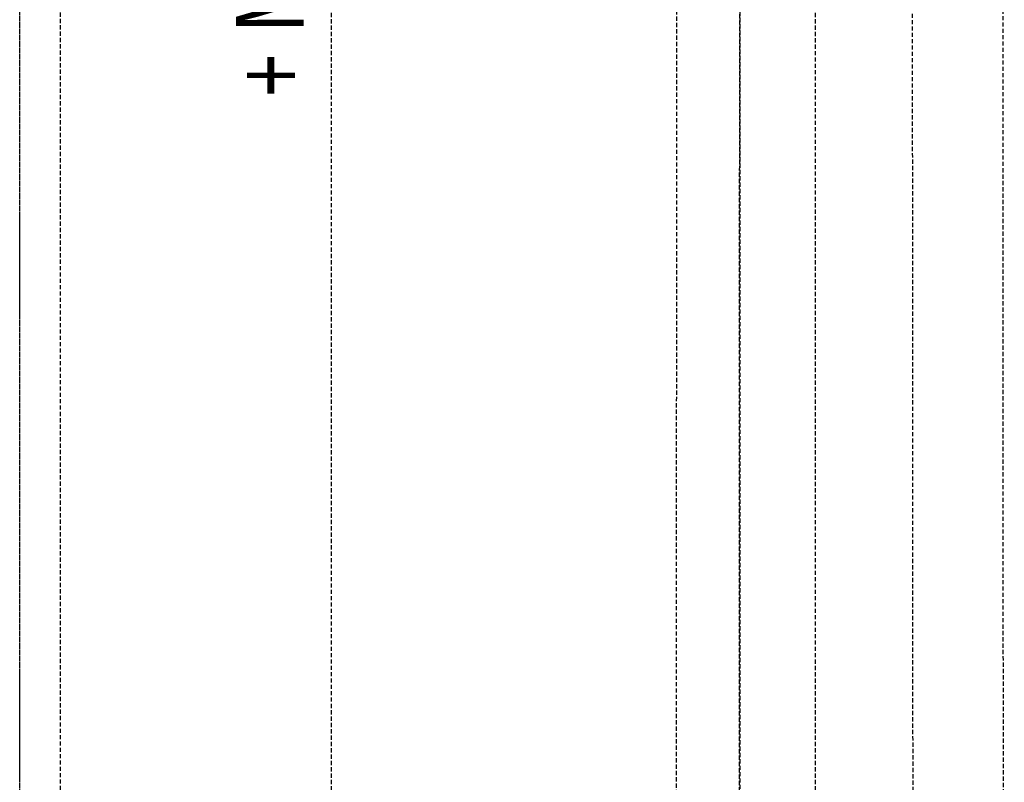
# Model space of a CAD drawing. Header units: millimetres. Extents: x 16 to 2801, y 7797 to 8217.
# Tile 15 of 18: x 2414 to 2472, y 8043 to 8088. Entities that reach past the tile are written whole.
import ezdxf
from ezdxf.enums import TextEntityAlignment as Align

# ---------------------------------------------------------------- set-up
doc = ezdxf.new("R2010")
doc.units = ezdxf.units.MM
doc.linetypes.add('ČÁRKOVANÁ2', pattern=[0.375, 0.25, -0.125])
doc.layers.add('Přístroje MaR', color=1, linetype='Continuous')
doc.styles.get("Standard").update_dxf_attribs({"font": 'arial.ttf'})

msp = doc.modelspace()

# ---------------------------------------------------------------- linework, layer by layer
at = {"layer": 'Přístroje MaR', "linetype": 'ČÁRKOVANÁ2'}
for p, q in [((2452.512, 7933.453, 61940.741), (2452.557, 8182.397, 62252.001)), ((2460.769, 7993.668, 61940.741), (2460.725, 8182.397, 62252.001)), ((2466.535, 8021.374, 61940.741), (2466.443, 8182.397, 62252.001)), ((2471.924, 7923.364, 61940.741), (2471.807, 8182.397, 62252.001)), ((2413.659, 8008.502, 61940.741), (2413.659, 8172.397, 62252.001)), ((2416.072, 7961.072, 61940.741), (2416.077, 8172.397, 62252.001)), ((2432.105, 8016.17, 61940.741), (2432.105, 8172.397, 62252.001)), ((2413.659, 7995.287, 61940.741), (2413.659, 8170.337, 61940.741)), ((2456.233, 8015.352, 61940.741), (2456.299, 8152.419, 62072.798)), ((2456.299, 8002.383, 61940.741), (2456.299, 8152.419, 62072.798))]:
    msp.add_line(p, q, dxfattribs=at)

# ---------------------------------------------------------------- texts
at = {"layer": 'Přístroje MaR', "width": 0.8}
msp.add_text('+ ModBus', height=4, rotation=90, dxfattribs=at).set_placement((2430.459, 8104.048, 62252.001), align=Align.RIGHT)

doc.saveas('drawing.dxf')
